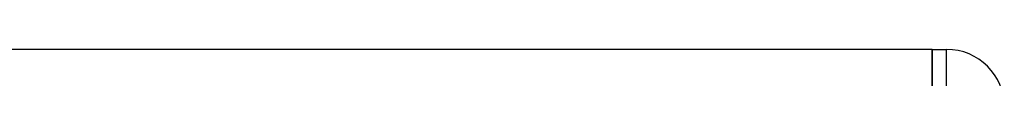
# Model space of a CAD drawing. Header units: millimetres. Extents: x 0 to 420, y 0 to 297.
# Tile 59 of 63: x 345.546 to 350.774, y 167.307 to 167.462. Entities that reach past the tile are written whole.
import ezdxf

# ---------------------------------------------------------------- set-up
doc = ezdxf.new("R2010")
doc.units = ezdxf.units.MM

msp = doc.modelspace()

# ---------------------------------------------------------------- linework, layer by layer
at = {"color": 7, "linetype": 'Continuous', "lineweight": 25}
for p, q in [((350.3908, 167.4619), (334.3663, 167.4619)), ((350.3908, 167.4619), (350.3908, 167.0785)), ((350.3908, 167.4619), (350.4675, 167.4619)), ((350.3908, 167.0785), (350.3908, 167.4619)), ((350.4675, 167.0785), (350.4675, 167.4619))]:
    msp.add_line(p, q, dxfattribs=at)
msp.add_arc((350.4675, 167.1552), 0.3067, 0, 90, dxfattribs=at)

doc.saveas('drawing.dxf')
